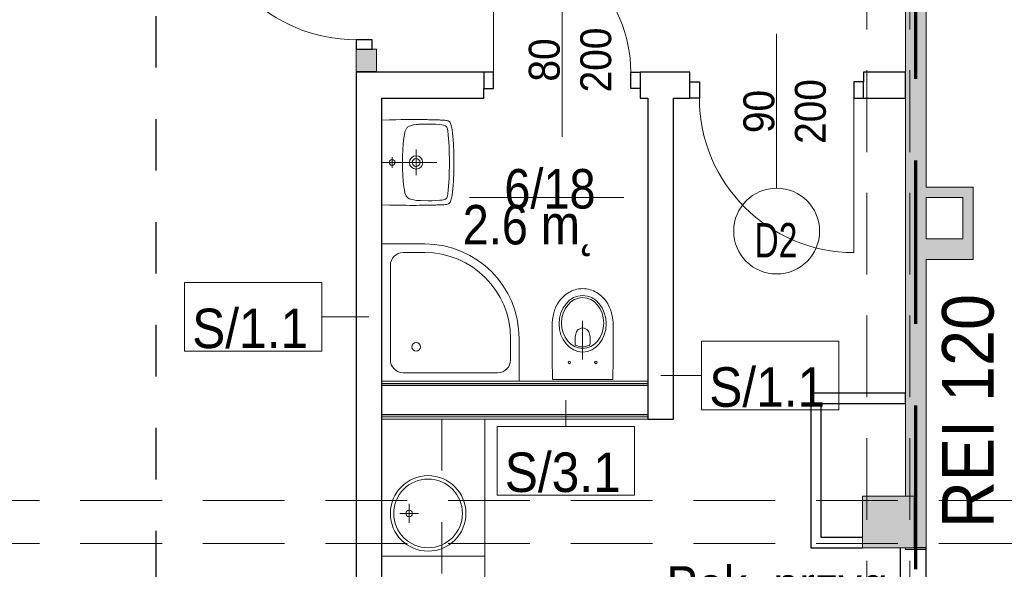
# Model space of a CAD drawing. Header units: centimetres. Extents: x -1253 to 21770, y -8842 to 3590.
# Tile 65 of 120: x -519 to 55, y 1821 to 2141. Entities that reach past the tile are written whole.
import ezdxf

# ---------------------------------------------------------------- set-up
doc = ezdxf.new("R2010")
doc.units = ezdxf.units.CM
for name, pattern in [('Dash', [60, 30, -30]), ('Długa kreska', [142.875, 95.25, -47.625]), ('Ukryte', [71.438, 47.625, -23.813])]:
    doc.linetypes.add(name, pattern=pattern)
for name, color, linetype, lineweight in [('A-ANNO-NOTE', 131, 'Continuous', 9), ('A-AREA-IDEN', 2, 'Continuous', 13), ('A-DETL', 90, 'Continuous', 9), ('A-DETL-GENF', 92, 'Continuous', 9), ('A-DETL-HDLN', 90, 'Ukryte', 9), ('A-DETL-MEDM', 33, 'Continuous', 13), ('A-DOOR', 31, 'Continuous', 13), ('A-WALL', 113, 'Continuous', 13), ('A-WALL-FNSH', 113, 'Continuous', 13), ('A-WALL-IDEN', 211, 'Continuous', 13), ('A-WALL-PATT', 111, 'Continuous', 13), ('G-ANNO-TEXT', 231, 'Continuous', 13), ('I-FURN', 30, 'Continuous', 9), ('P-SANR-FIXT', 6, 'Continuous', 9), ('S-COLS', 52, 'Continuous', 13)]:
    doc.layers.add(name, color=color, linetype=linetype, lineweight=lineweight)
doc.styles.add('Arial', font='arial.ttf', dxfattribs={"width": 0.9, "height": 18})
doc.styles.add('Arial_1', font='arial.ttf', dxfattribs={"width": 0.7, "height": 20})
doc.styles.add('Arial_11', font='arial.ttf', dxfattribs={"width": 0.85, "height": 23})
doc.styles.add('Arial_12', font='arial.ttf', dxfattribs={"width": 0.9, "height": 23})
doc.styles.add('Arial_9', font='arial.ttf', dxfattribs={"width": 0.9, "height": 30})

# ---------------------------------------------------------------- blocks, each defined once
blk = doc.blocks.new('M_Concrete-Square-Column - 300 x 300mm-1795930-6_piętro IV __13_80 m_ - stan projektowany')
at = {"layer": 'S-COLS', "lineweight": 9}
blk.add_hatch(color=254, dxfattribs=at).paths.add_polyline_path([(15, -15), (15, 15), (-15, 15), (-15, -15)], flags=0)
for p, q in [((15, 15), (-15, 15)), ((-15, 15), (-15, -15)), ((15, -15), (15, 15)), ((-15, -15), (15, -15))]:
    blk.add_line(p, q, dxfattribs=at)
blk = doc.blocks.new('Blat - Blat-2328139-6_piętro IV __13_80 m_ - stan projektowany')
at = {"layer": 'I-FURN'}
for p, q in [((0, 60), (0, 0)), ((45, 60), (0, 60)), ((45, 0), (45, 60))]:
    blk.add_line(p, q, dxfattribs=at)
blk = doc.blocks.new('Blat - Blat-1345692-6_piętro IV __13_80 m_ - stan projektowany')
at = {"layer": 'I-FURN'}
for p, q in [((0, -60), (0, 0)), ((80, -60), (0, -60))]:
    blk.add_line(p, q, dxfattribs=at)
blk = doc.blocks.new('Blat - Blat-2328144-6_piętro IV __13_80 m_ - stan projektowany')
at = {"layer": 'I-FURN', "linetype": 'Dash'}
for p, q in [((0, -35), (0, 0)), ((230, -35), (0, -35))]:
    blk.add_line(p, q, dxfattribs=at)
blk = doc.blocks.new('DRZWI 1S - automatyczna etykieta - Drzwi 90-2381426-6_piętro IV __13_80 m_ - stan projektowany')
at = {"layer": 'A-DETL-GENF'}
for p, q in [((-50.5, 2), (-45, 2)), ((-50.5, -7.5), (-50.5, 2)), ((-45, 2), (-45, -7.5)), ((45, 2), (50.5, 2)), ((45, -7.5), (45, 2)), ((50.5, 2), (50.5, -7.5)), ((-45, -7.5), (-50.5, -7.5)), ((50.5, -7.5), (45, -7.5))]:
    blk.add_line(p, q, dxfattribs=at)
at = {"layer": 'A-DETL-MEDM', "lineweight": 25}
for p, q in [((-50.5, -7.5), (-50.5, 2)), ((-50.5, 2), (-45, 2)), ((-45, 2), (-45, -7.5)), ((45, 2), (45, -7.5)), ((50.5, 2), (45, 2)), ((50.5, -7.5), (50.5, 2)), ((-45, -7.5), (-50.5, -7.5)), ((45, -7.5), (50.5, -7.5))]:
    blk.add_line(p, q, dxfattribs=at)
at = {"layer": 'A-DOOR'}
blk.add_line((45, -7.5), (45, -97.5), dxfattribs=at)
blk.add_arc((45, -7.5), 90, 180, 270, dxfattribs=at)
blk = doc.blocks.new('DRZWI 1S - automatyczna etykieta - Drzwi 80 _łazienkowe_-2364317-6_piętro IV __13_80 m_ - stan projektowany')
at = {"layer": 'A-DETL-GENF'}
for p, q in [((-45.5, 2), (-40, 2)), ((-45.5, -7.5), (-45.5, 2)), ((-40, 2), (-40, -7.5)), ((40, 2), (45.5, 2)), ((40, -7.5), (40, 2)), ((45.5, 2), (45.5, -7.5)), ((-40, -7.5), (-45.5, -7.5)), ((45.5, -7.5), (40, -7.5))]:
    blk.add_line(p, q, dxfattribs=at)
at = {"layer": 'A-DETL-MEDM', "lineweight": 25}
for p, q in [((-45.5, -7.5), (-45.5, 2)), ((-45.5, 2), (-40, 2)), ((-40, 2), (-40, -7.5)), ((40, 2), (40, -7.5)), ((45.5, 2), (40, 2)), ((45.5, -7.5), (45.5, 2)), ((-40, -7.5), (-45.5, -7.5)), ((40, -7.5), (45.5, -7.5))]:
    blk.add_line(p, q, dxfattribs=at)
at = {"layer": 'A-DOOR'}
blk.add_line((40, -7.5), (40, -87.5), dxfattribs=at)
blk.add_arc((40, -7.5), 80, 180, 270, dxfattribs=at)
blk = doc.blocks.new('brodzik natryskowy 80x80 półokrągły - brodzik natryskowy 80x80 półokrągły-2355028-6_piętro IV __13_80 m_ - stan projektowany')
at = {"layer": 'P-SANR-FIXT'}
for p, q in [((-60, -5), (-60, 20)), ((-47.5, 15), (7.5, 15)), ((-55, -5), (-55, 7.5)), ((15, 7.5), (15, -47.5)), ((7.5, -55), (-5, -55)), ((20, -60), (-5, -60))]:
    blk.add_line(p, q, dxfattribs=at)
blk.add_circle((0, 0), 2.5, dxfattribs=at)
for centre, radius, start, end in [((-47.5, 7.5), 7.5, 90, 180), ((7.5, 7.5), 7.5, 360, 90), ((-5, -5), 55, 180, 270), ((-5, -5), 50, 180, 270), ((7.5, -47.5), 7.5, 270, 360)]:
    blk.add_arc(centre, radius, start, end, dxfattribs=at)
blk = doc.blocks.new('umywalka okrągła d _44cm stal nierdzewna - Type 1-2356170-6_piętro IV __13_80 m_ - stan projektowany')
at = {"layer": 'P-SANR-FIXT'}
for p, q in [((12.5, 17.93), (12.5, 28.93)), ((7, 23.43), (18, 23.43))]:
    blk.add_line(p, q, dxfattribs=at)
for centre, radius in [((12.5, 34.5), 22), ((12.5, 34.5), 20), ((12.5, 23.43), 1.9)]:
    blk.add_circle(centre, radius, dxfattribs=at)
blk = doc.blocks.new('Miska ustępowa Nova Pro - Type 1-1223710-6_piętro IV __13_80 m_ - stan projektowany')
at = {"layer": 'P-SANR-FIXT'}
for p, q in [((6.17, 57.64), (5.26, 57.2)), ((7.14, 58.04), (6.17, 57.64)), ((8.15, 58.36), (7.14, 58.04)), ((9.18, 58.63), (8.15, 58.36)), ((10.24, 58.83), (9.18, 58.63)), ((11.35, 58.95), (10.24, 58.83)), ((12.51, 59), (11.35, 58.95)), ((13.65, 58.95), (12.51, 59)), ((14.76, 58.83), (13.65, 58.95)), ((15.82, 58.63), (14.76, 58.83)), ((16.85, 58.36), (15.82, 58.63)), ((17.86, 58.04), (16.85, 58.36)), ((18.83, 57.64), (17.86, 58.04)), ((19.74, 57.2), (18.83, 57.64)), ((-1.2, 51.63), (-2.19, 50.07)), ((-0.04, 53.06), (-1.2, 51.63)), ((1.27, 54.39), (-0.04, 53.06)), ((1.98, 55.03), (1.27, 54.39)), ((2.72, 55.62), (1.98, 55.03)), ((3.54, 56.19), (2.72, 55.62)), ((4.37, 56.71), (3.54, 56.19)), ((5.26, 57.2), (4.37, 56.71)), ((20.63, 56.71), (19.74, 57.2)), ((21.46, 56.19), (20.63, 56.71)), ((22.28, 55.62), (21.46, 56.19)), ((23.02, 55.03), (22.28, 55.62)), ((23.73, 54.39), (23.02, 55.03)), ((25.04, 53.06), (23.73, 54.39)), ((26.2, 51.63), (25.04, 53.06)), ((27.19, 50.07), (26.2, 51.63)), ((-3.74, 46.72), (-4.31, 44.89)), ((-3.03, 48.44), (-3.74, 46.72)), ((-2.19, 50.07), (-3.03, 48.44)), ((28.03, 48.44), (27.19, 50.07)), ((28.74, 46.72), (28.03, 48.44)), ((29.31, 44.89), (28.74, 46.72)), ((-5.05, 41.02), (-5.24, 38.97)), ((-4.73, 42.99), (-5.05, 41.02)), ((-4.31, 44.89), (-4.73, 42.99)), ((12.5, 17.77), (12.5, 40.26)), ((29.75, 42.99), (29.31, 44.89)), ((30.05, 41.02), (29.75, 42.99)), ((30.24, 38.97), (30.05, 41.02)), ((-5.24, 38.97), (-5.32, 36.85)), ((-5.32, 36.85), (-5.32, 29.36)), ((9.26, 34.31), (9.6, 34.76)), ((9.6, 34.76), (9.97, 35.1)), ((9.97, 35.1), (10.37, 35.4)), ((10.37, 35.4), (10.79, 35.64)), ((10.79, 35.64), (11.21, 35.82)), ((11.21, 35.82), (11.62, 35.94)), ((11.62, 35.94), (12.51, 36.04)), ((12.51, 36.04), (13.38, 35.94)), ((13.38, 35.94), (13.8, 35.82)), ((13.8, 35.82), (14.24, 35.64)), ((14.24, 35.64), (14.63, 35.4)), ((14.63, 35.4), (15.03, 35.1)), ((15.03, 35.1), (15.4, 34.76)), ((15.4, 34.76), (15.74, 34.31)), ((30.32, 36.85), (30.24, 38.97)), ((30.32, 29.36), (30.32, 36.85)), ((-5.32, 29.36), (-5.29, 21.78)), ((8.05, 28.3), (8.1, 29.53)), ((8.1, 29.53), (8.2, 30.61)), ((8.2, 30.61), (8.32, 31.58)), ((8.32, 31.58), (8.47, 32.41)), ((8.47, 32.41), (8.69, 33.15)), ((8.69, 33.15), (8.96, 33.77)), ((8.96, 33.77), (9.26, 34.31)), ((15.74, 34.31), (16.04, 33.77)), ((16.04, 33.77), (16.31, 33.15)), ((16.31, 33.15), (16.53, 32.41)), ((16.53, 32.41), (16.71, 31.58)), ((16.71, 31.58), (16.83, 30.61)), ((16.83, 30.61), (16.9, 29.53)), ((16.9, 29.53), (16.95, 28.3)), ((30.29, 21.78), (30.32, 29.36)), ((8.05, 26.94), (8.05, 28.3)), ((8.1, 26.62), (8.05, 26.94)), ((8.22, 26.32), (8.1, 26.62)), ((8.42, 26.08), (8.22, 26.32)), ((8.67, 25.9), (8.42, 26.08)), ((9.6, 25.56), (8.67, 25.9)), ((10.56, 25.29), (9.6, 25.56)), ((11.53, 25.14), (10.56, 25.29)), ((12.51, 25.09), (11.53, 25.14)), ((13.47, 25.14), (12.51, 25.09)), ((14.44, 25.29), (13.47, 25.14)), ((15.4, 25.56), (14.44, 25.29)), ((16.34, 25.9), (15.4, 25.56)), ((16.58, 26.08), (16.34, 25.9)), ((16.78, 26.32), (16.58, 26.08)), ((16.93, 26.62), (16.78, 26.32)), ((16.95, 26.94), (16.93, 26.62)), ((16.95, 28.3), (16.95, 26.94)), ((-5.29, 21.78), (-5.24, 17.94)), ((-5.24, 17.94), (-5.2, 14.02)), ((30.22, 14.02), (30.27, 17.94)), ((30.27, 17.94), (30.29, 21.78)), ((-5.2, 14.02), (-5.15, 10.04)), ((30.15, 10.04), (30.22, 14.02)), ((-5.15, 10.04), (-5.05, 6)), ((-5.05, 6), (30.05, 6)), ((30.05, 6), (30.15, 10.04))]:
    blk.add_line(p, q, dxfattribs=at)
for centre in [(4.76, 16), (20.24, 16)]:
    blk.add_circle(centre, 0.752, dxfattribs=at)
for centre, major_axis, ratio in [((12.5, 38.51), (0, 16.5), 0.830338), ((12.5, 38.92), (0, 14.8), 0.83084)]:
    blk.add_ellipse(centre, major_axis=major_axis, ratio=ratio, dxfattribs=at)
blk = doc.blocks.new('Umywalka koło Nova Pro - Pro 50-2266753-6_piętro IV __13_80 m_ - stan projektowany')
at = {"layer": 'P-SANR-FIXT'}
for p, q in [((-11.82, 45.88), (-11.71, 46.17)), ((-11.6, 46.46), (-11.79, 45.88)), ((-11.71, 46.17), (-11.6, 46.46)), ((-11.6, 46.46), (-11.26, 46.97)), ((-11.26, 46.97), (-11.6, 46.46)), ((-11.26, 46.97), (-10.8, 47.34)), ((-10.8, 47.34), (-11.26, 46.97)), ((-10.8, 47.34), (-10.24, 47.61)), ((-10.24, 47.61), (-10.8, 47.34)), ((-10.24, 47.61), (-9.61, 47.82)), ((-9.61, 47.82), (-10.24, 47.61)), ((-9.61, 47.82), (-8.94, 48.01)), ((-8.94, 48.01), (-9.61, 47.82)), ((-8.94, 48.01), (-8.25, 48.14)), ((-8.25, 48.14), (-8.94, 48.01)), ((-8.25, 48.14), (-7.5, 48.3)), ((-7.5, 48.3), (-8.25, 48.14)), ((-7.5, 48.3), (-6.73, 48.41)), ((-6.73, 48.41), (-7.5, 48.3)), ((-6.97, 45.72), (-5.88, 45.93)), ((-6.73, 48.41), (-5.93, 48.54)), ((-5.93, 48.54), (-6.73, 48.41)), ((-5.93, 48.54), (-5.1, 48.65)), ((-5.1, 48.65), (-5.93, 48.54)), ((-5.88, 45.93), (-3.64, 46.25)), ((-5.1, 48.65), (-4.2, 48.75)), ((-4.2, 48.75), (-5.1, 48.65)), ((-4.2, 48.75), (-3.27, 48.86)), ((-3.27, 48.86), (-4.2, 48.75)), ((-3.64, 46.25), (-1.4, 46.44)), ((-3.27, 48.86), (-2.28, 48.94)), ((-2.28, 48.94), (-3.27, 48.86)), ((-2.28, 48.94), (-1.24, 49.02)), ((-1.24, 49.02), (-2.28, 48.94)), ((-1.4, 46.44), (3.1, 46.68)), ((-1.24, 49.02), (-0.15, 49.13)), ((-0.15, 49.13), (-1.24, 49.02)), ((-0.15, 49.13), (1.05, 49.21)), ((1.05, 49.21), (-0.15, 49.13)), ((1.05, 49.21), (2.3, 49.26)), ((2.3, 49.26), (1.05, 49.21)), ((2.3, 49.26), (3.66, 49.34)), ((3.66, 49.34), (2.3, 49.26)), ((3.1, 46.68), (7.6, 46.81)), ((3.66, 49.34), (5.12, 49.39)), ((5.12, 49.39), (3.66, 49.34)), ((5.12, 49.39), (6.72, 49.45)), ((6.72, 49.45), (5.12, 49.39)), ((6.72, 49.45), (8.45, 49.47)), ((8.45, 49.47), (6.72, 49.45)), ((7.6, 46.81), (9.86, 46.89)), ((8.45, 49.47), (10.4, 49.5)), ((10.4, 49.5), (8.45, 49.47)), ((9.86, 46.89), (11.04, 46.92)), ((10.4, 49.5), (14.63, 49.5)), ((14.63, 49.5), (10.4, 49.5)), ((11.04, 46.92), (11.7, 46.92)), ((11.7, 46.92), (12.5, 46.94)), ((12.5, 46.94), (13.3, 46.92)), ((13.3, 46.92), (13.99, 46.92)), ((13.99, 46.92), (15.14, 46.89)), ((14.63, 49.5), (16.55, 49.47)), ((16.55, 49.47), (14.63, 49.5)), ((15.14, 46.89), (17.4, 46.81)), ((16.55, 49.47), (18.31, 49.45)), ((18.31, 49.45), (16.55, 49.47)), ((17.4, 46.81), (21.9, 46.68)), ((18.31, 49.45), (19.88, 49.39)), ((19.88, 49.39), (18.31, 49.45)), ((19.88, 49.39), (21.34, 49.34)), ((21.34, 49.34), (19.88, 49.39)), ((21.34, 49.34), (22.7, 49.26)), ((22.7, 49.26), (21.34, 49.34)), ((21.9, 46.68), (26.4, 46.44)), ((22.7, 49.26), (23.98, 49.21)), ((23.98, 49.21), (22.7, 49.26)), ((23.98, 49.21), (25.15, 49.13)), ((25.15, 49.13), (23.98, 49.21)), ((25.15, 49.13), (26.24, 49.02)), ((26.24, 49.02), (25.15, 49.13)), ((26.24, 49.02), (27.31, 48.94)), ((27.31, 48.94), (26.24, 49.02)), ((26.4, 46.44), (28.64, 46.25)), ((27.31, 48.94), (28.29, 48.86)), ((28.29, 48.86), (27.31, 48.94)), ((28.29, 48.86), (29.23, 48.75)), ((29.23, 48.75), (28.29, 48.86)), ((28.64, 46.25), (30.88, 45.93)), ((29.23, 48.75), (30.1, 48.65)), ((30.1, 48.65), (29.23, 48.75)), ((30.1, 48.65), (30.93, 48.54)), ((30.93, 48.54), (30.1, 48.65)), ((30.88, 45.93), (31.97, 45.72)), ((30.93, 48.54), (31.76, 48.41)), ((31.76, 48.41), (30.93, 48.54)), ((31.76, 48.41), (32.5, 48.3)), ((32.5, 48.3), (31.76, 48.41)), ((32.5, 48.3), (33.25, 48.14)), ((33.25, 48.14), (32.5, 48.3)), ((33.25, 48.14), (33.97, 48.01)), ((33.97, 48.01), (33.25, 48.14)), ((33.97, 48.01), (34.63, 47.82)), ((34.63, 47.82), (33.97, 48.01)), ((34.63, 47.82), (35.24, 47.61)), ((35.24, 47.61), (34.63, 47.82)), ((35.24, 47.61), (35.8, 47.34)), ((35.8, 47.34), (35.24, 47.61)), ((35.8, 47.34), (36.28, 46.97)), ((36.28, 46.97), (35.8, 47.34)), ((36.28, 46.97), (36.6, 46.46)), ((36.6, 46.46), (36.28, 46.97)), ((36.6, 46.46), (36.82, 45.88)), ((-12.3, 39.67), (-12.27, 40.39)), ((-12.27, 40.39), (-12.24, 41.11)), ((-12.24, 41.11), (-12.22, 41.78)), ((-12.22, 41.78), (-12.19, 42.44)), ((-12.19, 42.44), (-12.16, 43.08)), ((-12.16, 43.08), (-12.14, 43.72)), ((-12.14, 43.72), (-12.08, 44.31)), ((-12.08, 44.31), (-12, 44.87)), ((-12, 44.87), (-11.92, 45.37)), ((-11.92, 45.37), (-11.82, 45.88)), ((-9.71, 39.06), (-9.53, 41.32)), ((-9.53, 41.32), (-9.39, 42.44)), ((-9.39, 42.44), (-9.21, 43.53)), ((-9.21, 43.53), (-9.05, 44.09)), ((-9.05, 44.09), (-8.86, 44.6)), ((-8.86, 44.6), (-8.7, 44.84)), ((-8.7, 44.84), (-8.51, 45.05)), ((-8.51, 45.05), (-8.03, 45.35)), ((-8.03, 45.35), (-7.53, 45.56)), ((-7.53, 45.56), (-6.97, 45.72)), ((31.97, 45.72), (32.53, 45.56)), ((32.53, 45.56), (33.06, 45.35)), ((33.06, 45.35), (33.54, 45.05)), ((33.54, 45.05), (33.73, 44.84)), ((33.73, 44.84), (33.86, 44.6)), ((33.86, 44.6), (34.07, 44.09)), ((34.07, 44.09), (34.21, 43.53)), ((34.21, 43.53), (34.39, 42.44)), ((34.39, 42.44), (34.53, 41.32)), ((34.53, 41.32), (34.71, 39.06)), ((36.82, 45.88), (36.92, 45.37)), ((36.92, 45.37), (37.03, 44.87)), ((37.03, 44.87), (37.08, 44.31)), ((37.08, 44.31), (37.14, 43.72)), ((37.14, 43.72), (37.16, 43.08)), ((37.16, 43.08), (37.19, 42.44)), ((37.19, 42.44), (37.22, 41.78)), ((37.22, 41.78), (37.24, 41.11)), ((37.24, 41.11), (37.27, 40.39)), ((37.27, 40.39), (37.3, 39.67)), ((-12.43, 33.89), (-12.4, 34.8)), ((-12.4, 35.38), (-12.38, 36.56)), ((-12.4, 34.8), (-12.4, 35.38)), ((-12.38, 36.56), (-12.35, 37.38)), ((-12.35, 38.15), (-12.32, 38.93)), ((-12.35, 37.38), (-12.35, 38.15)), ((-12.32, 38.93), (-12.3, 39.67)), ((-9.84, 34.56), (-9.79, 36.82)), ((-9.76, 30.06), (-9.84, 34.56)), ((-9.79, 36.82), (-9.71, 39.06)), ((12.5, 7.5), (12.5, 39.5)), ((34.71, 39.06), (34.82, 36.82)), ((34.84, 34.56), (34.76, 30.06)), ((34.82, 36.82), (34.84, 34.56)), ((37.3, 39.67), (37.32, 38.93)), ((37.32, 38.93), (37.35, 38.15)), ((37.35, 38.15), (37.35, 37.38)), ((37.35, 37.38), (37.38, 36.56)), ((37.38, 36.56), (37.4, 35.38)), ((37.4, 35.38), (37.43, 34.8)), ((37.43, 34.8), (37.43, 33.89)), ((-12.48, 29.31), (-12.46, 30.99)), ((-12.48, 27.63), (-12.48, 29.31)), ((-12.46, 32), (-12.43, 32.96)), ((-12.46, 30.99), (-12.46, 32)), ((-12.43, 32.96), (-12.43, 33.89)), ((-9.74, 29.37), (-9.76, 30.06)), ((-9.71, 29.05), (-9.74, 29.37)), ((-9.69, 28.65), (-9.71, 29.05)), ((34.71, 29.05), (34.69, 28.65)), ((34.74, 29.37), (34.71, 29.05)), ((34.76, 30.06), (34.74, 29.37)), ((37.43, 33.89), (37.46, 32.96)), ((37.46, 32.96), (37.46, 32)), ((37.46, 32), (37.48, 30.99)), ((37.48, 30.99), (37.48, 29.31)), ((37.48, 29.31), (37.51, 27.63)), ((-12.51, 25.8), (-12.48, 27.63)), ((-12.48, 23.77), (-12.51, 25.8)), ((-12.48, 21.48), (-12.48, 23.77)), ((-9.61, 27.77), (-9.69, 28.65)), ((-9.37, 26.04), (-9.61, 27.77)), ((-8.91, 24.36), (-9.37, 26.04)), ((-8.62, 23.53), (-8.91, 24.36)), ((-8.19, 22.76), (-8.62, 23.53)), ((20.01, 27.5), (5.01, 27.5)), ((33.62, 23.53), (33.19, 22.76)), ((33.91, 24.36), (33.62, 23.53)), ((34.37, 26.04), (33.91, 24.36)), ((34.63, 27.77), (34.37, 26.04)), ((34.69, 28.65), (34.63, 27.77)), ((37.51, 23.77), (37.48, 21.48)), ((37.51, 27.63), (37.51, 23.77)), ((-12.45, 18.85), (-12.48, 21.48)), ((-12.4, 15.78), (-12.45, 18.85)), ((-7.93, 22.41), (-8.19, 22.76)), ((-7.61, 22.12), (-7.93, 22.41)), ((-6.89, 21.64), (-7.61, 22.12)), ((-6.09, 21.3), (-6.89, 21.64)), ((-5.24, 21.03), (-6.09, 21.3)), ((-3.53, 20.66), (-5.24, 21.03)), ((-1.83, 20.39), (-3.53, 20.66)), ((1.66, 19.99), (-1.83, 20.39)), ((5.15, 19.7), (1.66, 19.99)), ((8.64, 19.56), (5.15, 19.7)), ((10.37, 19.51), (8.64, 19.56)), ((14.63, 19.51), (10.37, 19.51)), ((16.36, 19.56), (14.63, 19.51)), ((19.88, 19.7), (16.36, 19.56)), ((23.34, 19.99), (19.88, 19.7)), ((26.83, 20.39), (23.34, 19.99)), ((28.56, 20.66), (26.83, 20.39)), ((30.26, 21.03), (28.56, 20.66)), ((31.09, 21.3), (30.26, 21.03)), ((31.89, 21.64), (31.09, 21.3)), ((32.61, 22.12), (31.89, 21.64)), ((32.93, 22.41), (32.61, 22.12)), ((33.19, 22.76), (32.93, 22.41)), ((37.45, 18.85), (37.4, 15.78)), ((37.48, 21.48), (37.45, 18.85)), ((-12.32, 12.08), (-12.4, 15.78)), ((-12.19, 7.5), (-12.32, 12.08)), ((15.72, 13.52), (9.46, 13.52)), ((37.32, 12.08), (37.19, 7.5)), ((37.4, 15.78), (37.32, 12.08))]:
    blk.add_line(p, q, dxfattribs=at)
for centre, radius in [((12.51, 27.5), 3.92), ((12.51, 27.5), 2.28), ((12.5, 13.52), 1.72)]:
    blk.add_circle(centre, radius, dxfattribs=at)
blk = doc.blocks.new('DRZWI 1S - automatyczna etykieta - Drzwi 90-2321137-6_piętro IV __13_80 m_ - stan projektowany')
at = {"layer": 'A-DETL-GENF'}
for p, q in [((-50.5, 6), (-50.5, -3.5)), ((-45, 6), (-50.5, 6)), ((-45, -3.5), (-45, 6)), ((50.5, 6), (45, 6)), ((45, 6), (45, -3.5)), ((50.5, -3.5), (50.5, 6)), ((-50.5, -3.5), (-45, -3.5)), ((45, -3.5), (50.5, -3.5))]:
    blk.add_line(p, q, dxfattribs=at)
at = {"layer": 'A-DETL-MEDM', "lineweight": 25}
for p, q in [((-45, 6), (-50.5, 6)), ((-50.5, 6), (-50.5, -3.5)), ((-45, -3.5), (-45, 6)), ((45, -3.5), (45, 6)), ((45, 6), (50.5, 6)), ((50.5, 6), (50.5, -3.5)), ((-50.5, -3.5), (-45, -3.5)), ((50.5, -3.5), (45, -3.5))]:
    blk.add_line(p, q, dxfattribs=at)
at = {"layer": 'A-DOOR'}
blk.add_line((45, 6), (45, 96), dxfattribs=at)
blk.add_arc((45, 6), 90, 90, 180, dxfattribs=at)
blk = doc.blocks.new('METKA_POMIESZCZENIA2 - Krótka - bez ramki 2-2396683-6_piętro IV __13_80 m_ - stan projektowany')
at = {"layer": 'A-AREA-IDEN'}
blk.add_line((0.0976, 0), (-0.8, 0), dxfattribs=at)
blk = doc.blocks.new('ET sciana_AT7 - 10mm-2270614-6_piętro IV __13_80 m_ - stan projektowany')
at = {"layer": 'A-WALL-IDEN'}
for p, q in [((-0.4, 0.196875), (0.4, 0.196875)), ((-0.4, -0.203125), (-0.4, 0.196875)), ((0.4, 0.196875), (0.4, -0.203125)), ((-0.4, -0.203125), (0.4, -0.203125))]:
    blk.add_line(p, q, dxfattribs=at)

msp = doc.modelspace()

# ---------------------------------------------------------------- hatches: boundary and pattern name
at = {"layer": 'A-WALL-PATT'}
h = msp.add_hatch(color=9, dxfattribs=at)
h.paths.add_polyline_path([(-322.62, 2110.83), (-310.62, 2110.83), (-310.62, 2123.83), (-322.62, 2123.83)], flags=0)
h.paths.add_polyline_path([(-322.62, 2224.83), (-310.62, 2224.83), (-310.62, 2542.83), (-322.62, 2542.83), (-322.62, 2265.07)], flags=0)
h.paths.add_polyline_path([(-322.62, 2643.83), (-310.62, 2643.83), (-310.62, 2768.33), (-322.62, 2768.33)], flags=0)
for points in [[(9.38, 1871.33), (9.38, 2452.33), (-2.62, 2452.33), (-2.62, 2343.33), (2.38, 2343.33), (2.38, 2313.33), (-2.62, 2313.33), (-2.62, 1871.33), (8.49, 1871.33)], [(30.88, 2037.33), (30.88, 2043.33), (9.38, 2043.33), (9.38, 2037.33)], [(36.88, 2013.33), (36.88, 2043.33), (30.88, 2043.33), (30.88, 2013.33)], [(36.88, 2001.33), (36.88, 2013.33), (9.38, 2013.33), (9.38, 2001.33)], [(-2.62, 1832.33), (9.38, 1832.33), (9.38, 1871.33), (-2.62, 1871.33), (-2.62, 1863.33), (2.38, 1863.33), (2.38, 1833.33), (-2.62, 1833.33)]]:
    msp.add_hatch(color=9, dxfattribs=at).paths.add_polyline_path(points, flags=0)

# ---------------------------------------------------------------- linework, layer by layer
at = {"layer": 'A-ANNO-NOTE', "lineweight": 13}
for p, q in [((-202.62, 2072.83), (-202.62, 2162.83)), ((-202.62, 2072.83), (-202.62, 2162.83)), ((-77.62, 2132.83), (-77.62, 2042.83)), ((-77.62, 2132.83), (-77.62, 2042.83))]:
    msp.add_line(p, q, dxfattribs=at)
msp.add_circle((-77.62, 2017.83), 25, dxfattribs=at)
at = {"layer": 'A-DETL', "linetype": 'Długa kreska', "lineweight": 70}
msp.add_line((3.38, 1678), (3.38, 2853.33), dxfattribs=at)
at = {"layer": 'A-DETL', "linetype": 'Dash', "lineweight": 25}
msp.add_open_spline([(-552.77, 2638.57), (-478.91, 2638.57), (-476.08, 2638.57), (-439.12, 2638.57), (-439.12, 2601.62), (-439.12, 2598.79), (-439.12, 2573.54), (-439.12, 1655.82), (-439.12, 1618.87), (-439.12, 1616.04), (-439.12, 1512.36), (-439.12, 1509.53), (-439.12, 1472.57), (-476.08, 1472.57), (-478.91, 1472.57), (-555.62, 1472.57)], degree=3, knots=[0, 0, 0, 0, 1.242892, 2.082132, 2.921372, 3.63261, 13.975949, 24.692511, 35.163852, 36.732804, 37.928533, 39.497485, 40.336725, 41.175965, 42.450024, 42.450024, 42.450024, 42.450024], dxfattribs=at)
at = {"layer": 'A-DETL-HDLN'}
for p, q in [((-25.12, 420.83), (-25.12, 2793.33)), ((-0.12, 420.83), (-0.12, 2793.33)), ((-1197.62, 1860.83), (1172.38, 1860.83)), ((-1197.62, 1835.83), (1172.38, 1835.83))]:
    msp.add_line(p, q, dxfattribs=at)
at = {"layer": 'A-WALL', "lineweight": 9}
for p, q in [((-2.62, 2283.33), (-2.62, 1863.33)), ((9.38, 2043.33), (9.38, 2237.33)), ((-322.62, 2123.83), (-322.62, 2110.83)), ((-310.62, 2123.83), (-313.12, 2123.83)), ((-310.62, 2110.83), (-310.62, 2123.83)), ((36.88, 2043.33), (9.38, 2043.33)), ((36.88, 2001.33), (36.88, 2043.33)), ((9.38, 2013.33), (9.38, 2037.33)), ((9.38, 2037.33), (30.88, 2037.33)), ((30.88, 2037.33), (30.88, 2013.33)), ((30.88, 2013.33), (9.38, 2013.33)), ((9.38, 1833.33), (9.38, 2001.33)), ((9.38, 2001.33), (36.88, 2001.33)), ((-2.62, 1833.33), (-2.62, 1832.33)), ((-2.62, 1832.33), (9.38, 1832.33))]:
    msp.add_line(p, q, dxfattribs=at)
at = {"layer": 'A-WALL'}
for p, q in [((-322.62, 2110.83), (-310.62, 2110.83)), ((-152.62, 1929.08), (-307.62, 1929.08)), ((-152.62, 1909.58), (-307.62, 1909.58))]:
    msp.add_line(p, q, dxfattribs=at)
at = {"layer": 'A-WALL', "color": 7, "lineweight": 25}
for p, q in [((-248.12, 2110.33), (-322.62, 2110.33)), ((-322.62, 2110.33), (-322.62, 1628.33)), ((-128.12, 2110.33), (-157.12, 2110.33)), ((-128.12, 2104.83), (-128.12, 2110.33)), ((-2.62, 2110.33), (-27.12, 2110.33)), ((-27.12, 2110.33), (-27.12, 2104.83)), ((-2.62, 2095.33), (-2.62, 2110.33)), ((-248.12, 2095.33), (-248.12, 2100.83)), ((-157.12, 2100.83), (-157.12, 2095.33)), ((-307.62, 2095.33), (-248.12, 2095.33)), ((-307.62, 1643.33), (-307.62, 2095.33)), ((-157.12, 2095.33), (-152.62, 2095.33)), ((-152.62, 2095.33), (-152.62, 1908.33)), ((-137.62, 1908.33), (-137.62, 2095.33)), ((-137.62, 2095.33), (-128.12, 2095.33)), ((-27.12, 2095.33), (-2.62, 2095.33)), ((-152.62, 1927.83), (-307.62, 1927.83)), ((-57.62, 1923.33), (-57.62, 1833.33)), ((-2.62, 1923.33), (-57.62, 1923.33)), ((-2.62, 1917.33), (-2.62, 1923.33)), ((-51.62, 1839.33), (-51.62, 1917.33)), ((-51.62, 1917.33), (-2.62, 1917.33)), ((-152.62, 1910.83), (-307.62, 1910.83)), ((-152.62, 1908.33), (-137.62, 1908.33)), ((-27.62, 1839.33), (-51.62, 1839.33)), ((-57.62, 1833.33), (-27.62, 1833.33)), ((-5.62, 1833.33), (-5.62, 1797.83)), ((9.38, 1833.33), (2.38, 1833.33)), ((9.38, 1797.83), (9.38, 1833.33))]:
    msp.add_line(p, q, dxfattribs=at)
at = {"layer": 'A-WALL-FNSH', "color": 250, "lineweight": 9}
for p, q in [((-152.62, 1930.33), (-307.62, 1930.33)), ((-307.62, 1908.33), (-152.62, 1908.33))]:
    msp.add_line(p, q, dxfattribs=at)
at = {"layer": 'A-WALL-IDEN'}
for p, q in [((-315.12, 1967.84), (-342.5, 1967.84)), ((-145.12, 1933.66), (-121.31, 1933.66)), ((-200.41, 1919.33), (-200.41, 1904))]:
    msp.add_line(p, q, dxfattribs=at)

# ---------------------------------------------------------------- block references
at = {"layer": 'A-AREA-IDEN', "xscale": 99.99999999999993, "yscale": 99.99999999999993, "zscale": 99.99999999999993}
msp.add_blockref('METKA_POMIESZCZENIA2 - Krótka - bez ramki 2-2396683-6_piętro IV __13_80 m_ - stan projektowany', (-176.43, 2037.43), dxfattribs=at)
at = {"layer": 'A-DOOR'}
for name, p, rotation in [('DRZWI 1S - automatyczna etykieta - Drzwi 90-2321137-6_piętro IV __13_80 m_ - stan projektowany', (-316.62, 2174.33), 89.99999999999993), ('DRZWI 1S - automatyczna etykieta - Drzwi 80 _łazienkowe_-2364317-6_piętro IV __13_80 m_ - stan projektowany', (-202.62, 2102.83), 180)]:
    msp.add_blockref(name, p, dxfattribs=dict(at, rotation=rotation))
msp.add_blockref('DRZWI 1S - automatyczna etykieta - Drzwi 90-2381426-6_piętro IV __13_80 m_ - stan projektowany', (-77.62, 2102.83), dxfattribs=at)
at = {"layer": 'A-WALL-IDEN', "xscale": 99.99999999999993, "yscale": 99.99999999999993, "zscale": 99.99999999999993}
for p in [(-382.5, 1968.15), (-81.31, 1933.97), (-200.41, 1884.31)]:
    msp.add_blockref('ET sciana_AT7 - 10mm-2270614-6_piętro IV __13_80 m_ - stan projektowany', p, dxfattribs=at)
at = {"layer": 'I-FURN'}
for name, rotation in [('Blat - Blat-1345692-6_piętro IV __13_80 m_ - stan projektowany', 90.00000000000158), ('Blat - Blat-2328139-6_piętro IV __13_80 m_ - stan projektowany', 269.9999999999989)]:
    msp.add_blockref(name, (-307.62, 1828.33), dxfattribs=dict(at, rotation=rotation))
at = {"layer": 'I-FURN', "linetype": 'Dash', "rotation": 90.00000000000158}
msp.add_blockref('Blat - Blat-2328144-6_piętro IV __13_80 m_ - stan projektowany', (-307.62, 1678.33), dxfattribs=at)
at = {"layer": 'P-SANR-FIXT'}
for name, p, rotation in [('Umywalka koło Nova Pro - Pro 50-2266753-6_piętro IV __13_80 m_ - stan projektowany', (-315.12, 2070.33), 270.0000000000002), ('brodzik natryskowy 80x80 półokrągły - brodzik natryskowy 80x80 półokrągły-2355028-6_piętro IV __13_80 m_ - stan projektowany', (-287.62, 1950.33), 180), ('umywalka okrągła d _44cm stal nierdzewna - Type 1-2356170-6_piętro IV __13_80 m_ - stan projektowany', (-315.12, 1865.83), 270.0000000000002)]:
    msp.add_blockref(name, p, dxfattribs=dict(at, rotation=rotation))
msp.add_blockref('Miska ustępowa Nova Pro - Type 1-1223710-6_piętro IV __13_80 m_ - stan projektowany', (-203.12, 1925.33), dxfattribs=at)
at = {"layer": 'S-COLS', "lineweight": 9}
msp.add_blockref('M_Concrete-Square-Column - 300 x 300mm-1795930-6_piętro IV __13_80 m_ - stan projektowany', (-12.62, 1848.33), dxfattribs=at)

# ---------------------------------------------------------------- texts
at = {"layer": 'A-ANNO-NOTE', "lineweight": 211, "char_height": 18, "attachment_point": 5, "rotation": 90, "line_spacing_factor": 0.936439, "style": 'Arial'}
for s, insert, width in [('\\pxqc,t6.35,12.7,19.05,25.4,31.75,38.1,44.45,50.8,57.15,63.5,69.85,76.2,82.55,88.9,95.25,101.6,107.95,114.3,120.65,127,133.35,139.7,146.05,152.4,158.75,165.1,171.45,177.8,184.15,190.5,196.85,203.2;{200}', (-182.86, 2117.52), 38.07), ('\\pxqc,t6.35,12.7,19.05,25.4,31.75,38.1,44.45,50.8,57.15,63.5,69.85,76.2,82.55,88.9,95.25,101.6,107.95,114.3,120.65,127,133.35,139.7,146.05,152.4,158.75,165.1,171.45,177.8,184.15,190.5,196.85,203.2;{200}', (-182.86, 2117.52), 38.07), ('\\pxqc,t6.35,12.7,19.05,25.4,31.75,38.1,44.45,50.8,57.15,63.5,69.85,76.2,82.55,88.9,95.25,101.6,107.95,114.3,120.65,127,133.35,139.7,146.05,152.4,158.75,165.1,171.45,177.8,184.15,190.5,196.85,203.2;{80}', (-212.86, 2117.52), 25.65), ('\\pxqc,t6.35,12.7,19.05,25.4,31.75,38.1,44.45,50.8,57.15,63.5,69.85,76.2,82.55,88.9,95.25,101.6,107.95,114.3,120.65,127,133.35,139.7,146.05,152.4,158.75,165.1,171.45,177.8,184.15,190.5,196.85,203.2;{200}', (-57.86, 2087.5), 38.07), ('\\pxqc,t6.35,12.7,19.05,25.4,31.75,38.1,44.45,50.8,57.15,63.5,69.85,76.2,82.55,88.9,95.25,101.6,107.95,114.3,120.65,127,133.35,139.7,146.05,152.4,158.75,165.1,171.45,177.8,184.15,190.5,196.85,203.2;{90}', (-87.86, 2087.5), 25.65)]:
    msp.add_mtext(s, dxfattribs=dict(at, insert=insert, width=width))
at = {"layer": 'A-ANNO-NOTE', "lineweight": 211, "insert": (-78.05, 2012.53), "char_height": 20, "width": 25.97, "attachment_point": 5, "line_spacing_factor": 0.936439, "style": 'Arial_1'}
msp.add_mtext('\\pxqc,t4.445,8.89,13.335,17.78,22.225,26.67,31.115,35.56,40.005,44.45,48.895,53.34,57.785,62.23,66.675,71.12,75.565,80.01,84.455,88.9,93.345,97.79,102.235,106.68,111.125,115.57,120.015,124.46,128.905,133.35,137.795,142.24;{D2}', dxfattribs=at)
at = {"layer": 'A-AREA-IDEN', "color": 0, "char_height": 23, "line_spacing_factor": 0.936439, "style": 'Arial_11'}
for s, insert, width, attachment_point in [('\\pxqr,t3.69565,7.3913,11.08696,14.78261,18.47826,22.17391,25.86957,29.56522,33.26087,36.95652,40.65217,44.34783,48.04348,51.73913,55.43478,59.13043,62.82609,66.52174,70.21739,73.91304,77.6087,81.30435,85,88.69565,92.3913,96.08696,99.78261,103.47826,107.17391,110.86957,114.56522,118.26087;{6/18}', (-183.09, 2030.65), 52.87, 9), ('\\pt84.99995,169.9999,255.00008,340.00003,424.99998,509.99993,595.00011,680.00006,765.00001,849.99996,934.99991,1020.00009,1105.00004,1189.99999,1274.99994,1359.99989,1445.00007,1530.00002,1614.99997,1699.99992,1785.0001,1870.00005,1955,2039.99995,2124.9999,2210.00008,2295.00003,2379.99998,2464.99993,2550.00011,2635.00006,2720.00001;2.6 m˛', (-183.09, 2033.04), 76.5, 3), ('\\pt84.99995,169.9999,255.00008,340.00003,424.99998,509.99993,595.00011,680.00006,765.00001,849.99996,934.99991,1020.00009,1105.00004,1189.99999,1274.99994,1359.99989,1445.00007,1530.00002,1614.99997,1699.99992,1785.0001,1870.00005,1955,2039.99995,2124.9999,2210.00008,2295.00003,2379.99998,2464.99993,2550.00011,2635.00006,2720.00001;Pok. przyg.\\Ppielęg.', (-141.85, 1756.71), 134.98, 7)]:
    msp.add_mtext(s, dxfattribs=dict(at, insert=insert, width=width, attachment_point=attachment_point))
at = {"layer": 'A-WALL-IDEN', "char_height": 23, "width": 67.32, "attachment_point": 5, "line_spacing_factor": 0.936439, "style": 'Arial_12'}
for s, insert in [('\\pxqc,t4.96957,9.93913,14.9087,19.87826,24.84783,29.81739,34.78696,39.75652,44.72609,49.69565,54.66522,59.63478,64.60435,69.57391,74.54348,79.51304,84.48261,89.45217,94.42174,99.3913,104.36087,109.33043,114.3,119.26957,124.23913,129.2087,134.17826,139.14783,144.11739,149.08696,154.05652,159.02609;{S/1.1}', (-384.31, 1960.99)), ('\\pxqc,t4.96957,9.93913,14.9087,19.87826,24.84783,29.81739,34.78696,39.75652,44.72609,49.69565,54.66522,59.63478,64.60435,69.57391,74.54348,79.51304,84.48261,89.45217,94.42174,99.3913,104.36087,109.33043,114.3,119.26957,124.23913,129.2087,134.17826,139.14783,144.11739,149.08696,154.05652,159.02609;{S/1.1}', (-83.12, 1926.81)), ('\\pxqc,t4.96957,9.93913,14.9087,19.87826,24.84783,29.81739,34.78696,39.75652,44.72609,49.69565,54.66522,59.63478,64.60435,69.57391,74.54348,79.51304,84.48261,89.45217,94.42174,99.3913,104.36087,109.33043,114.3,119.26957,124.23913,129.2087,134.17826,139.14783,144.11739,149.08696,154.05652,159.02609;{S/3.1}', (-202.22, 1877.15))]:
    msp.add_mtext(s, dxfattribs=dict(at, insert=insert))
at = {"layer": 'G-ANNO-TEXT', "color": 1, "insert": (18.72, 1844.89), "char_height": 30, "width": 140.7132, "attachment_point": 1, "rotation": 90, "line_spacing_factor": 0.936439, "style": 'Arial_9'}
msp.add_mtext('\\pxt3.81,7.62,11.43,15.24,19.05,22.86,26.67,30.48,34.29,38.1,41.91,45.72,49.53,53.34,57.15,60.96,64.77,68.58,72.39,76.2,80.01,83.82,87.63,91.44,95.25,99.06,102.87,106.68,110.49,114.3,118.11,121.92;{REI 120}', dxfattribs=at)

doc.saveas('drawing.dxf')
